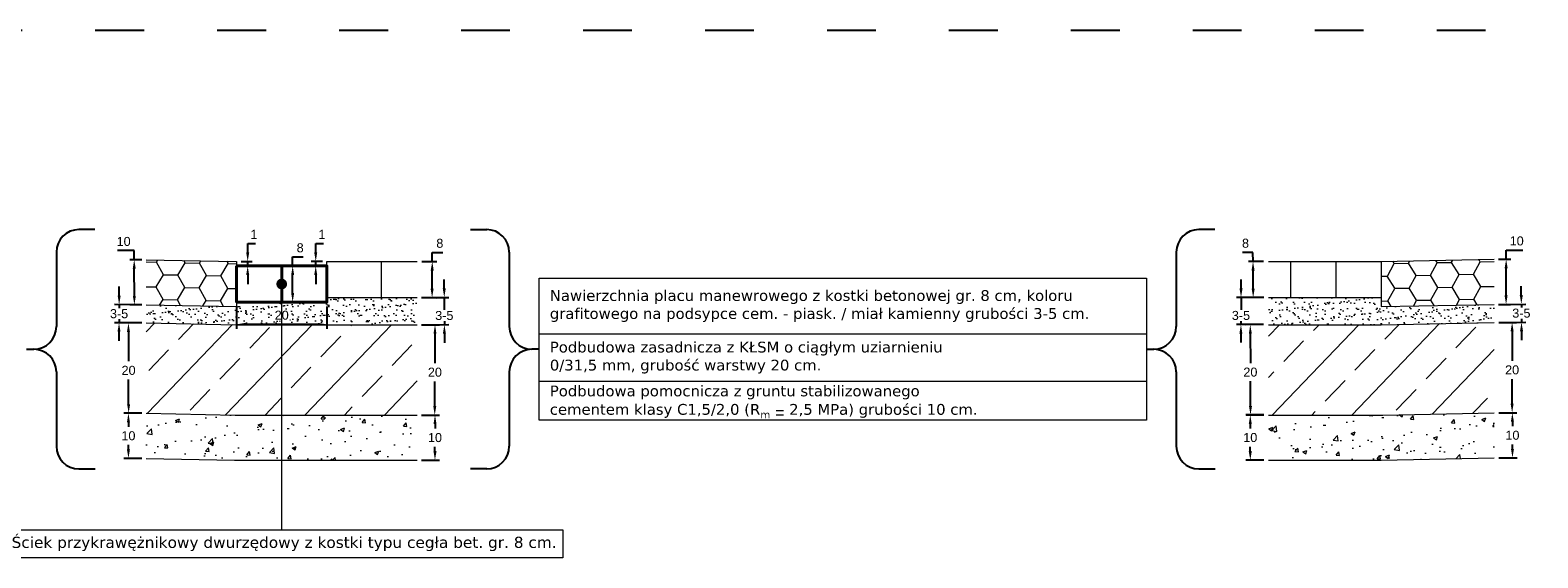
# Model space of a CAD drawing. Header units: millimetres. Extents: x 2422 to 2697, y 999 to 1037.
# Tile 23 of 48: x 2674.13 to 2677.47, y 999.14 to 1000.31. Entities that reach past the tile are written whole.
import ezdxf

# ---------------------------------------------------------------- set-up
doc = ezdxf.new("R2010")
doc.units = ezdxf.units.MM
doc.linetypes.add('ACAD_ISO03W100', pattern=[30, 12, -18])
for name, color, linetype, lineweight in [('_JB_Opisowe', 7, 'Continuous', 0), ('_JB_Podsypka', 30, 'Continuous', 9), ('_JB_Płyty_Ażurowe', 251, 'Continuous', 15), ('_PN-ściek', 4, 'Continuous', 40), ('_SZK-wymiary_0.2', 7, 'Continuous', 15), ('Podbduowa', 34, 'Continuous', 9)]:
    doc.layers.add(name, color=color, linetype=linetype, lineweight=lineweight)
doc.layers.add('_SZK-opis_0.2', color=7, linetype='Continuous')
doc.layers.add('TEMP', color=80, linetype='Continuous', plot=False)
doc.styles.add('kuba', font='verdana.ttf', dxfattribs={"height": 0.1})
doc.styles.add('standard szczeg', font='arial.ttf', dxfattribs={"height": 0.02})
doc.dimstyles.new('p normalny szczeg.', dxfattribs={"dimtxt": 0.02, "dimasz": 0.02, "dimexe": 0.01, "dimexo": 0.01, "dimgap": 0.01, "dimtad": 1, "dimtih": 1, "dimtoh": 1, "dimdec": 0, "dimlfac": 100, "dimzin": 1, "dimtxsty": 'standard szczeg', "dimcen": 2.5, "dimazin": 0, "dimtfac": 1, "dimtdec": 0, "dimtmove": 0, "dimatfit": 3, "dimfxl": 1, "dimarcsym": 0})

# ---------------------------------------------------------------- blocks, each defined once
blk = doc.blocks.new('*D358')
at = {"layer": '_SZK-wymiary_0.2', "color": 0, "lineweight": -2, "transparency": 16777216}
for p, q in [((2674.5851, 999.7006), (2674.5851, 999.6514)), ((2674.7851, 999.7006), (2674.7851, 999.6514)), ((2674.7651, 999.6614), (2674.6051, 999.6614))]:
    blk.add_line(p, q, dxfattribs=at)
at = {"layer": '_SZK-wymiary_0.2', "color": 0, "transparency": 16777216}
for points in [[(2674.6051, 999.6647), (2674.6051, 999.6581), (2674.5851, 999.6614)], [(2674.7651, 999.6647), (2674.7651, 999.6581), (2674.7851, 999.6614)]]:
    blk.add_solid(points, dxfattribs=at)
at = {"layer": 'Defpoints', "color": 0, "transparency": 16777216}
for p in [(2674.5851, 999.7106), (2674.7851, 999.7106), (2674.5851, 999.6614)]:
    blk.add_point(p, dxfattribs=at)
at = {"layer": '_SZK-wymiary_0.2', "color": 0, "transparency": 16777216, "insert": (2674.6851, 999.6816), "char_height": 0.02, "attachment_point": 5, "style": 'standard szczeg', "bg_fill": 3, "box_fill_scale": 1.1, "bg_fill_color": 256, "bg_fill_true_color": 13158600, "bg_fill_transparency": 0}
blk.add_mtext('20', dxfattribs=at)
blk = doc.blocks.new('*D359')
at = {"layer": '_SZK-wymiary_0.2', "color": 0, "lineweight": -2, "transparency": 16777216}
for p, q in [((2674.7093, 999.7906), (2674.7093, 999.8106)), ((2674.7093, 999.8106), (2674.7325, 999.8106)), ((2674.6951, 999.7906), (2674.7193, 999.7906)), ((2674.7093, 999.7306), (2674.7093, 999.7706)), ((2674.6951, 999.7106), (2674.7193, 999.7106))]:
    blk.add_line(p, q, dxfattribs=at)
at = {"layer": '_SZK-wymiary_0.2', "color": 0, "transparency": 16777216}
for points in [[(2674.706, 999.7706), (2674.7126, 999.7706), (2674.7093, 999.7906)], [(2674.706, 999.7306), (2674.7126, 999.7306), (2674.7093, 999.7106)]]:
    blk.add_solid(points, dxfattribs=at)
at = {"layer": 'Defpoints', "color": 0, "transparency": 16777216}
for p in [(2674.6851, 999.7906), (2674.7093, 999.7906), (2674.6851, 999.7106)]:
    blk.add_point(p, dxfattribs=at)
at = {"layer": '_SZK-wymiary_0.2', "color": 0, "transparency": 16777216, "insert": (2674.7259, 999.8308), "char_height": 0.02, "attachment_point": 5, "style": 'standard szczeg', "bg_fill": 3, "box_fill_scale": 1.1, "bg_fill_color": 256, "bg_fill_true_color": 13158600, "bg_fill_transparency": 0}
blk.add_mtext('8', dxfattribs=at)
blk = doc.blocks.new('*D360')
at = {"layer": '_SZK-wymiary_0.2', "color": 0, "lineweight": -2, "transparency": 16777216}
for p, q in [((2674.6097, 999.8206), (2674.6097, 999.8406)), ((2674.6097, 999.8406), (2674.6271, 999.8406)), ((2674.5951, 999.8006), (2674.6197, 999.8006)), ((2674.5951, 999.7906), (2674.6197, 999.7906)), ((2674.6097, 999.7906), (2674.6097, 999.8006)), ((2674.6097, 999.7706), (2674.6097, 999.7506))]:
    blk.add_line(p, q, dxfattribs=at)
at = {"layer": '_SZK-wymiary_0.2', "color": 0, "transparency": 16777216}
for points in [[(2674.6064, 999.8206), (2674.6131, 999.8206), (2674.6097, 999.8006)], [(2674.6064, 999.7706), (2674.6131, 999.7706), (2674.6097, 999.7906)]]:
    blk.add_solid(points, dxfattribs=at)
at = {"layer": 'Defpoints', "color": 0, "transparency": 16777216}
for p in [(2674.5851, 999.8006), (2674.5851, 999.7906), (2674.6097, 999.8006)]:
    blk.add_point(p, dxfattribs=at)
at = {"layer": '_SZK-wymiary_0.2', "color": 0, "transparency": 16777216, "insert": (2674.6234, 999.8607), "char_height": 0.02, "attachment_point": 5, "style": 'standard szczeg', "bg_fill": 3, "box_fill_scale": 1.1, "bg_fill_color": 256, "bg_fill_true_color": 13158600, "bg_fill_transparency": 0}
blk.add_mtext('1', dxfattribs=at)
blk = doc.blocks.new('*D361')
at = {"layer": '_SZK-wymiary_0.2', "color": 0, "lineweight": -2, "transparency": 16777216}
for p, q in [((2674.7604, 999.8206), (2674.7604, 999.8406)), ((2674.7604, 999.8406), (2674.7778, 999.8406)), ((2674.7751, 999.8006), (2674.7504, 999.8006)), ((2674.7751, 999.7906), (2674.7504, 999.7906)), ((2674.7604, 999.7906), (2674.7604, 999.8006)), ((2674.7604, 999.7706), (2674.7604, 999.7506))]:
    blk.add_line(p, q, dxfattribs=at)
at = {"layer": '_SZK-wymiary_0.2', "color": 0, "transparency": 16777216}
for points in [[(2674.7571, 999.8206), (2674.7637, 999.8206), (2674.7604, 999.8006)], [(2674.7571, 999.7706), (2674.7637, 999.7706), (2674.7604, 999.7906)]]:
    blk.add_solid(points, dxfattribs=at)
at = {"layer": 'Defpoints', "color": 0, "transparency": 16777216}
for p in [(2674.7604, 999.8006), (2674.7851, 999.8006), (2674.7851, 999.7906)]:
    blk.add_point(p, dxfattribs=at)
at = {"layer": '_SZK-wymiary_0.2', "color": 0, "transparency": 16777216, "insert": (2674.7741, 999.8607), "char_height": 0.02, "attachment_point": 5, "style": 'standard szczeg', "bg_fill": 3, "box_fill_scale": 1.1, "bg_fill_color": 256, "bg_fill_true_color": 13158600, "bg_fill_transparency": 0}
blk.add_mtext('1', dxfattribs=at)
blk = doc.blocks.new('*D379')
at = {"layer": '_SZK-wymiary_0.2', "color": 0, "lineweight": -2, "transparency": 16777216}
for p, q in [((2674.3752, 999.6646), (2674.3357, 999.6645)), ((2674.3457, 999.6445), (2674.3459, 999.5796)), ((2674.3462, 999.4845), (2674.346, 999.5392)), ((2674.3757, 999.4646), (2674.3362, 999.4645))]:
    blk.add_line(p, q, dxfattribs=at)
at = {"layer": '_SZK-wymiary_0.2', "color": 0, "transparency": 16777216}
for points in [[(2674.3491, 999.6445), (2674.3424, 999.6445), (2674.3457, 999.6645)], [(2674.3495, 999.4845), (2674.3428, 999.4845), (2674.3462, 999.4645)]]:
    blk.add_solid(points, dxfattribs=at)
at = {"layer": 'Defpoints', "color": 0, "transparency": 16777216}
for p in [(2674.3852, 999.6646), (2674.3462, 999.4645), (2674.3857, 999.4646)]:
    blk.add_point(p, dxfattribs=at)
at = {"layer": '_SZK-wymiary_0.2', "color": 0, "transparency": 16777216, "insert": (2674.346, 999.5594), "char_height": 0.02, "attachment_point": 5, "style": 'standard szczeg'}
blk.add_mtext('20', dxfattribs=at)
blk = doc.blocks.new('*D380')
at = {"layer": '_SZK-wymiary_0.2', "color": 0, "lineweight": -2, "transparency": 16777216}
for p, q in [((2674.3757, 999.4646), (2674.3357, 999.4646)), ((2674.3457, 999.4446), (2674.3457, 999.4348)), ((2674.3457, 999.3846), (2674.3457, 999.3944)), ((2674.3757, 999.3646), (2674.3357, 999.3646))]:
    blk.add_line(p, q, dxfattribs=at)
at = {"layer": '_SZK-wymiary_0.2', "color": 0, "transparency": 16777216}
for points in [[(2674.349, 999.4446), (2674.3424, 999.4446), (2674.3457, 999.4646)], [(2674.349, 999.3846), (2674.3424, 999.3846), (2674.3457, 999.3646)]]:
    blk.add_solid(points, dxfattribs=at)
at = {"layer": 'Defpoints', "color": 0, "transparency": 16777216}
for p in [(2674.3857, 999.4646), (2674.3457, 999.3646), (2674.3857, 999.3646)]:
    blk.add_point(p, dxfattribs=at)
at = {"layer": '_SZK-wymiary_0.2', "color": 0, "transparency": 16777216, "insert": (2674.3457, 999.4146), "char_height": 0.02, "attachment_point": 5, "style": 'standard szczeg'}
blk.add_mtext('10', dxfattribs=at)
blk = doc.blocks.new('*D381')
at = {"layer": '_SZK-wymiary_0.2', "color": 0, "lineweight": -2, "transparency": 16777216}
for p, q in [((2674.3584, 999.8246), (2674.3217, 999.8246)), ((2674.3751, 999.8046), (2674.3485, 999.8045)), ((2674.3585, 999.8045), (2674.3584, 999.8246)), ((2674.3588, 999.7245), (2674.3586, 999.7845)), ((2674.3755, 999.7046), (2674.3489, 999.7045))]:
    blk.add_line(p, q, dxfattribs=at)
at = {"layer": '_SZK-wymiary_0.2', "color": 0, "transparency": 16777216}
for points in [[(2674.3619, 999.7845), (2674.3552, 999.7845), (2674.3585, 999.8045)], [(2674.3621, 999.7245), (2674.3555, 999.7245), (2674.3589, 999.7045)]]:
    blk.add_solid(points, dxfattribs=at)
at = {"layer": 'Defpoints', "color": 0, "transparency": 16777216}
for p in [(2674.3585, 999.8045), (2674.3851, 999.8046), (2674.3855, 999.7046)]:
    blk.add_point(p, dxfattribs=at)
at = {"layer": '_SZK-wymiary_0.2', "color": 0, "transparency": 16777216, "insert": (2674.3351, 999.8448), "char_height": 0.02, "attachment_point": 5, "style": 'standard szczeg', "bg_fill": 3, "box_fill_scale": 1.1, "bg_fill_color": 256, "bg_fill_true_color": 13158600, "bg_fill_transparency": 0}
blk.add_mtext('10', dxfattribs=at)
blk = doc.blocks.new('*D382')
at = {"layer": '_SZK-wymiary_0.2', "color": 0, "lineweight": -2, "transparency": 16777216}
for p, q in [((2674.3252, 999.7249), (2674.3253, 999.7449)), ((2674.3755, 999.7047), (2674.3151, 999.705)), ((2674.3251, 999.7049), (2674.3249, 999.6649)), ((2674.3753, 999.6647), (2674.3149, 999.665)), ((2674.3248, 999.6449), (2674.3247, 999.6249))]:
    blk.add_line(p, q, dxfattribs=at)
at = {"layer": '_SZK-wymiary_0.2', "color": 0, "transparency": 16777216}
for points in [[(2674.3219, 999.7249), (2674.3286, 999.7249), (2674.3251, 999.7049)], [(2674.3215, 999.6449), (2674.3282, 999.6449), (2674.3249, 999.6649)]]:
    blk.add_solid(points, dxfattribs=at)
at = {"layer": 'Defpoints', "color": 0, "transparency": 16777216}
for p in [(2674.3855, 999.7046), (2674.3853, 999.6646)]:
    blk.add_point(p, dxfattribs=at)
at = {"layer": '_SZK-wymiary_0.2', "color": 0, "transparency": 16777216, "insert": (2674.325, 999.6849), "char_height": 0.02, "attachment_point": 5, "style": 'standard szczeg', "bg_fill": 3, "box_fill_scale": 1.1, "bg_fill_color": 256, "bg_fill_true_color": 13158600, "bg_fill_transparency": 0}
blk.add_mtext('3-5', dxfattribs=at)
at = {"layer": 'Defpoints', "color": 0, "transparency": 16777216}
blk.add_point((2674.3249, 999.6649), dxfattribs=at)
blk = doc.blocks.new('*D383')
at = {"layer": '_SZK-wymiary_0.2', "color": 0, "lineweight": -2, "transparency": 16777216}
for p, q in [((2674.995, 999.6606), (2675.0345, 999.6605)), ((2675.0244, 999.6405), (2675.0242, 999.5756)), ((2675.024, 999.4805), (2675.0241, 999.5352)), ((2674.9945, 999.4606), (2675.0339, 999.4605))]:
    blk.add_line(p, q, dxfattribs=at)
at = {"layer": '_SZK-wymiary_0.2', "color": 0, "transparency": 16777216}
for points in [[(2675.0211, 999.6405), (2675.0277, 999.6405), (2675.0245, 999.6605)], [(2675.0206, 999.4805), (2675.0273, 999.4805), (2675.0239, 999.4605)]]:
    blk.add_solid(points, dxfattribs=at)
at = {"layer": 'Defpoints', "color": 0, "transparency": 16777216}
for p in [(2674.985, 999.6606), (2674.9845, 999.4606), (2675.0239, 999.4605)]:
    blk.add_point(p, dxfattribs=at)
at = {"layer": '_SZK-wymiary_0.2', "color": 0, "transparency": 16777216, "insert": (2675.0242, 999.5554), "char_height": 0.02, "attachment_point": 5, "style": 'standard szczeg'}
blk.add_mtext('20', dxfattribs=at)
blk = doc.blocks.new('*D384')
at = {"layer": '_SZK-wymiary_0.2', "color": 0, "lineweight": -2, "transparency": 16777216}
for p, q in [((2674.9945, 999.4606), (2675.0345, 999.4606)), ((2675.0245, 999.4406), (2675.0245, 999.4308)), ((2675.0244, 999.3806), (2675.0244, 999.3904)), ((2674.9944, 999.3606), (2675.0344, 999.3606))]:
    blk.add_line(p, q, dxfattribs=at)
at = {"layer": '_SZK-wymiary_0.2', "color": 0, "transparency": 16777216}
for points in [[(2675.0211, 999.4406), (2675.0278, 999.4406), (2675.0245, 999.4606)], [(2675.0211, 999.3806), (2675.0278, 999.3806), (2675.0244, 999.3606)]]:
    blk.add_solid(points, dxfattribs=at)
at = {"layer": 'Defpoints', "color": 0, "transparency": 16777216}
for p in [(2674.9845, 999.4606), (2674.9844, 999.3606), (2675.0244, 999.3606)]:
    blk.add_point(p, dxfattribs=at)
at = {"layer": '_SZK-wymiary_0.2', "color": 0, "transparency": 16777216, "insert": (2675.0244, 999.4106), "char_height": 0.02, "attachment_point": 5, "style": 'standard szczeg'}
blk.add_mtext('10', dxfattribs=at)
blk = doc.blocks.new('*D385')
at = {"layer": '_SZK-wymiary_0.2', "color": 0, "lineweight": -2, "transparency": 16777216}
for p, q in [((2675.0184, 999.8005), (2675.0185, 999.8206)), ((2675.0185, 999.8206), (2675.0417, 999.8206)), ((2674.9951, 999.8006), (2675.0284, 999.8004)), ((2675.0181, 999.7405), (2675.0183, 999.7805)), ((2674.9947, 999.7206), (2675.028, 999.7204))]:
    blk.add_line(p, q, dxfattribs=at)
at = {"layer": '_SZK-wymiary_0.2', "color": 0, "transparency": 16777216}
for points in [[(2675.0149, 999.7805), (2675.0216, 999.7805), (2675.0184, 999.8005)], [(2675.0147, 999.7405), (2675.0214, 999.7405), (2675.018, 999.7205)]]:
    blk.add_solid(points, dxfattribs=at)
at = {"layer": 'Defpoints', "color": 0, "transparency": 16777216}
for p in [(2674.9851, 999.8006), (2675.0184, 999.8005), (2674.9847, 999.7206)]:
    blk.add_point(p, dxfattribs=at)
at = {"layer": '_SZK-wymiary_0.2', "color": 0, "transparency": 16777216, "insert": (2675.0351, 999.8408), "char_height": 0.02, "attachment_point": 5, "style": 'standard szczeg', "bg_fill": 3, "box_fill_scale": 1.1, "bg_fill_color": 256, "bg_fill_true_color": 13158600, "bg_fill_transparency": 0}
blk.add_mtext('8', dxfattribs=at)
blk = doc.blocks.new('*D386')
at = {"layer": '_SZK-wymiary_0.2', "color": 0, "lineweight": -2, "transparency": 16777216}
for p, q in [((2675.0449, 999.7408), (2675.0448, 999.7608)), ((2674.9947, 999.7207), (2675.055, 999.7209)), ((2675.045, 999.7208), (2675.0452, 999.6608)), ((2674.9949, 999.6606), (2675.0552, 999.6608)), ((2675.0452, 999.6408), (2675.0453, 999.6208))]:
    blk.add_line(p, q, dxfattribs=at)
at = {"layer": '_SZK-wymiary_0.2', "color": 0, "transparency": 16777216}
for points in [[(2675.0482, 999.7408), (2675.0416, 999.7408), (2675.045, 999.7208)], [(2675.0486, 999.6408), (2675.0419, 999.6408), (2675.0452, 999.6608)]]:
    blk.add_solid(points, dxfattribs=at)
at = {"layer": 'Defpoints', "color": 0, "transparency": 16777216}
for p in [(2674.9847, 999.7206), (2674.9849, 999.6606)]:
    blk.add_point(p, dxfattribs=at)
at = {"layer": '_SZK-wymiary_0.2', "color": 0, "transparency": 16777216, "insert": (2675.0451, 999.6809), "char_height": 0.02, "attachment_point": 5, "style": 'standard szczeg', "bg_fill": 3, "box_fill_scale": 1.1, "bg_fill_color": 256, "bg_fill_true_color": 13158600, "bg_fill_transparency": 0}
blk.add_mtext('3-5', dxfattribs=at)
at = {"layer": 'Defpoints', "color": 0, "transparency": 16777216}
blk.add_point((2675.0452, 999.6608), dxfattribs=at)
blk = doc.blocks.new('*D387')
at = {"layer": '_SZK-wymiary_0.2', "color": 0, "lineweight": -2, "transparency": 16777216}
for p, q in [((2676.8589, 999.6607), (2676.8195, 999.6606)), ((2676.8295, 999.6406), (2676.8297, 999.5757)), ((2676.8299, 999.4806), (2676.8298, 999.5353)), ((2676.8595, 999.4606), (2676.82, 999.4605))]:
    blk.add_line(p, q, dxfattribs=at)
at = {"layer": '_SZK-wymiary_0.2', "color": 0, "transparency": 16777216}
for points in [[(2676.8329, 999.6406), (2676.8262, 999.6406), (2676.8295, 999.6606)], [(2676.8333, 999.4806), (2676.8266, 999.4805), (2676.83, 999.4606)]]:
    blk.add_solid(points, dxfattribs=at)
at = {"layer": 'Defpoints', "color": 0, "transparency": 16777216}
for p in [(2676.8689, 999.6607), (2676.83, 999.4606), (2676.8695, 999.4607)]:
    blk.add_point(p, dxfattribs=at)
at = {"layer": '_SZK-wymiary_0.2', "color": 0, "transparency": 16777216, "insert": (2676.8297, 999.5555), "char_height": 0.02, "attachment_point": 5, "style": 'standard szczeg'}
blk.add_mtext('20', dxfattribs=at)
blk = doc.blocks.new('*D388')
at = {"layer": '_SZK-wymiary_0.2', "color": 0, "lineweight": -2, "transparency": 16777216}
for p, q in [((2676.8595, 999.4607), (2676.8195, 999.4607)), ((2676.8295, 999.4407), (2676.8295, 999.4309)), ((2676.8295, 999.3806), (2676.8295, 999.3905)), ((2676.8595, 999.3606), (2676.8195, 999.3606))]:
    blk.add_line(p, q, dxfattribs=at)
at = {"layer": '_SZK-wymiary_0.2', "color": 0, "transparency": 16777216}
for points in [[(2676.8328, 999.4407), (2676.8261, 999.4407), (2676.8295, 999.4607)], [(2676.8328, 999.3806), (2676.8261, 999.3806), (2676.8295, 999.3606)]]:
    blk.add_solid(points, dxfattribs=at)
at = {"layer": 'Defpoints', "color": 0, "transparency": 16777216}
for p in [(2676.8695, 999.4607), (2676.8295, 999.3606), (2676.8695, 999.3606)]:
    blk.add_point(p, dxfattribs=at)
at = {"layer": '_SZK-wymiary_0.2', "color": 0, "transparency": 16777216, "insert": (2676.8295, 999.4107), "char_height": 0.02, "attachment_point": 5, "style": 'standard szczeg'}
blk.add_mtext('10', dxfattribs=at)
blk = doc.blocks.new('*D389')
at = {"layer": '_SZK-wymiary_0.2', "color": 0, "lineweight": -2, "transparency": 16777216}
for p, q in [((2676.8354, 999.8207), (2676.8123, 999.8207)), ((2676.8355, 999.8005), (2676.8354, 999.8207)), ((2676.8589, 999.8007), (2676.8255, 999.8005)), ((2676.8358, 999.7405), (2676.8356, 999.7805)), ((2676.8593, 999.7207), (2676.8259, 999.7205))]:
    blk.add_line(p, q, dxfattribs=at)
at = {"layer": '_SZK-wymiary_0.2', "color": 0, "transparency": 16777216}
for points in [[(2676.839, 999.7806), (2676.8323, 999.7805), (2676.8355, 999.8005)], [(2676.8392, 999.7406), (2676.8325, 999.7405), (2676.8359, 999.7205)]]:
    blk.add_solid(points, dxfattribs=at)
at = {"layer": 'Defpoints', "color": 0, "transparency": 16777216}
for p in [(2676.8355, 999.8005), (2676.8689, 999.8007), (2676.8693, 999.7207)]:
    blk.add_point(p, dxfattribs=at)
at = {"layer": '_SZK-wymiary_0.2', "color": 0, "transparency": 16777216, "insert": (2676.8189, 999.8409), "char_height": 0.02, "attachment_point": 5, "style": 'standard szczeg', "bg_fill": 3, "box_fill_scale": 1.1, "bg_fill_color": 256, "bg_fill_true_color": 13158600, "bg_fill_transparency": 0}
blk.add_mtext('8', dxfattribs=at)
blk = doc.blocks.new('*D390')
at = {"layer": '_SZK-wymiary_0.2', "color": 0, "lineweight": -2, "transparency": 16777216}
for p, q in [((2676.809, 999.7409), (2676.8091, 999.7609)), ((2676.8593, 999.7207), (2676.799, 999.7209)), ((2676.809, 999.7209), (2676.8088, 999.6609)), ((2676.8591, 999.6607), (2676.7988, 999.6609)), ((2676.8087, 999.6409), (2676.8086, 999.6209))]:
    blk.add_line(p, q, dxfattribs=at)
at = {"layer": '_SZK-wymiary_0.2', "color": 0, "transparency": 16777216}
for points in [[(2676.8057, 999.7409), (2676.8124, 999.7409), (2676.809, 999.7209)], [(2676.8054, 999.6409), (2676.812, 999.6409), (2676.8088, 999.6609)]]:
    blk.add_solid(points, dxfattribs=at)
at = {"layer": 'Defpoints', "color": 0, "transparency": 16777216}
for p in [(2676.8693, 999.7207), (2676.8691, 999.6607)]:
    blk.add_point(p, dxfattribs=at)
at = {"layer": '_SZK-wymiary_0.2', "color": 0, "transparency": 16777216, "insert": (2676.8088, 999.681), "char_height": 0.02, "attachment_point": 5, "style": 'standard szczeg', "bg_fill": 3, "box_fill_scale": 1.1, "bg_fill_color": 256, "bg_fill_true_color": 13158600, "bg_fill_transparency": 0}
blk.add_mtext('3-5', dxfattribs=at)
at = {"layer": 'Defpoints', "color": 0, "transparency": 16777216}
blk.add_point((2676.8088, 999.6609), dxfattribs=at)
blk = doc.blocks.new('*D391')
at = {"layer": '_SZK-wymiary_0.2', "color": 0, "lineweight": -2, "transparency": 16777216}
for p, q in [((2677.3797, 999.6656), (2677.4192, 999.6656)), ((2677.4092, 999.6456), (2677.4092, 999.5807)), ((2677.4092, 999.4856), (2677.4092, 999.5403)), ((2677.3797, 999.4656), (2677.4192, 999.4656))]:
    blk.add_line(p, q, dxfattribs=at)
at = {"layer": '_SZK-wymiary_0.2', "color": 0, "transparency": 16777216}
for points in [[(2677.4125, 999.6456), (2677.4058, 999.6456), (2677.4092, 999.6656)], [(2677.4125, 999.4856), (2677.4059, 999.4856), (2677.4092, 999.4656)]]:
    blk.add_solid(points, dxfattribs=at)
at = {"layer": 'Defpoints', "color": 0, "transparency": 16777216}
for p in [(2677.3697, 999.6656), (2677.3697, 999.4656), (2677.4092, 999.4656)]:
    blk.add_point(p, dxfattribs=at)
at = {"layer": '_SZK-wymiary_0.2', "color": 0, "transparency": 16777216, "insert": (2677.4092, 999.5605), "char_height": 0.02, "attachment_point": 5, "style": 'standard szczeg'}
blk.add_mtext('20', dxfattribs=at)
blk = doc.blocks.new('*D392')
at = {"layer": '_SZK-wymiary_0.2', "color": 0, "lineweight": -2, "transparency": 16777216}
for p, q in [((2677.3797, 999.4657), (2677.4197, 999.4658)), ((2677.4098, 999.4457), (2677.4098, 999.4359)), ((2677.4099, 999.3857), (2677.4099, 999.3955)), ((2677.38, 999.3656), (2677.42, 999.3657))]:
    blk.add_line(p, q, dxfattribs=at)
at = {"layer": '_SZK-wymiary_0.2', "color": 0, "transparency": 16777216}
for points in [[(2677.4131, 999.4457), (2677.4065, 999.4457), (2677.4097, 999.4657)], [(2677.4133, 999.3857), (2677.4066, 999.3857), (2677.41, 999.3657)]]:
    blk.add_solid(points, dxfattribs=at)
at = {"layer": 'Defpoints', "color": 0, "transparency": 16777216}
for p in [(2677.3697, 999.4656), (2677.37, 999.3656), (2677.41, 999.3657)]:
    blk.add_point(p, dxfattribs=at)
at = {"layer": '_SZK-wymiary_0.2', "color": 0, "transparency": 16777216, "insert": (2677.4099, 999.4157), "char_height": 0.02, "attachment_point": 5, "style": 'standard szczeg'}
blk.add_mtext('10', dxfattribs=at)
blk = doc.blocks.new('*D393')
at = {"layer": '_SZK-wymiary_0.2', "color": 0, "lineweight": -2, "transparency": 16777216}
for p, q in [((2677.3794, 999.8056), (2677.406, 999.8056)), ((2677.396, 999.8056), (2677.396, 999.8258)), ((2677.396, 999.8258), (2677.4327, 999.8258)), ((2677.3959, 999.7256), (2677.3959, 999.7856)), ((2677.3793, 999.7056), (2677.4058, 999.7056))]:
    blk.add_line(p, q, dxfattribs=at)
at = {"layer": '_SZK-wymiary_0.2', "color": 0, "transparency": 16777216}
for points in [[(2677.3926, 999.7856), (2677.3993, 999.7856), (2677.396, 999.8056)], [(2677.3925, 999.7256), (2677.3992, 999.7256), (2677.3958, 999.7056)]]:
    blk.add_solid(points, dxfattribs=at)
at = {"layer": 'Defpoints', "color": 0, "transparency": 16777216}
for p in [(2677.3694, 999.8056), (2677.396, 999.8056), (2677.3693, 999.7056)]:
    blk.add_point(p, dxfattribs=at)
at = {"layer": '_SZK-wymiary_0.2', "color": 0, "transparency": 16777216, "insert": (2677.4193, 999.846), "char_height": 0.02, "attachment_point": 5, "style": 'standard szczeg', "bg_fill": 3, "box_fill_scale": 1.1, "bg_fill_color": 256, "bg_fill_true_color": 13158600, "bg_fill_transparency": 0}
blk.add_mtext('10', dxfattribs=at)
blk = doc.blocks.new('*D394')
at = {"layer": '_SZK-wymiary_0.2', "color": 0, "lineweight": -2, "transparency": 16777216}
for p, q in [((2677.4294, 999.7261), (2677.4293, 999.7461)), ((2677.3793, 999.7057), (2677.4396, 999.7062)), ((2677.4296, 999.7061), (2677.4299, 999.6661)), ((2677.3796, 999.6657), (2677.4399, 999.6662)), ((2677.4301, 999.6461), (2677.4302, 999.6261))]:
    blk.add_line(p, q, dxfattribs=at)
at = {"layer": '_SZK-wymiary_0.2', "color": 0, "transparency": 16777216}
for points in [[(2677.4328, 999.7261), (2677.4261, 999.7261), (2677.4296, 999.7061)], [(2677.4334, 999.6461), (2677.4267, 999.6461), (2677.4299, 999.6661)]]:
    blk.add_solid(points, dxfattribs=at)
at = {"layer": 'Defpoints', "color": 0, "transparency": 16777216}
for p in [(2677.3693, 999.7056), (2677.3696, 999.6656)]:
    blk.add_point(p, dxfattribs=at)
at = {"layer": '_SZK-wymiary_0.2', "color": 0, "transparency": 16777216, "insert": (2677.4297, 999.6861), "char_height": 0.02, "attachment_point": 5, "style": 'standard szczeg', "bg_fill": 3, "box_fill_scale": 1.1, "bg_fill_color": 256, "bg_fill_true_color": 13158600, "bg_fill_transparency": 0}
blk.add_mtext('3-5', dxfattribs=at)
at = {"layer": 'Defpoints', "color": 0, "transparency": 16777216}
blk.add_point((2677.4299, 999.6661), dxfattribs=at)

msp = doc.modelspace()

# ---------------------------------------------------------------- hatches: boundary and pattern name
at = {"layer": '_JB_Podsypka', "lineweight": 13, "ltscale": 0.09}
h = msp.add_hatch(dxfattribs=at)
h.set_pattern_fill('AR-SAND', scale=0.0005, angle=-1.1458, style=0)
h.set_pattern_definition([(36.35423716, (14.400656, -799.537045), (-0.00031054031, 0.02448176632), [0, -0.019304, 0, -0.02159, 0, -0.0206375]), (6.3542372, (14.400656, -799.537045), (0.02318835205, 0.03538465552), [0, -0.010414, 0, -0.017399, 0, -0.0066675]), (326.35423716, (14.385038, -799.536733), (0.03954314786, -0.00071898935), [0, -0.00635, 0, -0.02286, 0, -0.029845]), (316.3542372, (14.385038, -799.536733), (0.0383930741, 0.01038083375), [0, -0.003175, 0, -0.014986, 0, -0.017145])])
h.paths.add_polyline_path([(2674.3851, 999.7046), (2674.3851, 999.6646), (2674.5837, 999.6606), (2674.5851, 999.6606), (2674.5851, 999.7006)])
h = msp.add_hatch(dxfattribs=at)
h.set_pattern_fill('AR-SAND', scale=0.0005, style=0)
h.set_pattern_definition([(37.5, (56.37151, -852.424538), (-0.00080001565, 0.02447066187), [0, -0.019304, 0, -0.02159, 0, -0.0206375]), (7.5, (56.37151, -852.424538), (0.02247616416, 0.03584125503), [0, -0.010414, 0, -0.017399, 0, -0.0066675]), (327.5, (56.355889, -852.424538), (0.03954961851, 7.185923e-05), [0, -0.00635, 0, -0.02286, 0, -0.029845]), (317.5, (56.35589, -852.424538), (0.03817782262, 0.01114646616), [0, -0.003175, 0, -0.014986, 0, -0.017145])])
h.paths.add_polyline_path([(2674.9851, 999.6606), (2674.9851, 999.7206), (2674.7851, 999.7206), (2674.7851, 999.7106), (2674.5851, 999.7106), (2674.5851, 999.6606)])
h = msp.add_hatch(dxfattribs=at)
h.set_pattern_fill('AR-SAND', scale=0.0005, style=0)
h.set_pattern_definition([(37.5, (53.405872, -852.424538), (-0.00080001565, 0.02447066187), [0, -0.019304, 0, -0.02159, 0, -0.0206375]), (7.5, (53.405872, -852.424538), (0.02247616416, 0.03584125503), [0, -0.010414, 0, -0.017399, 0, -0.0066675]), (327.5, (53.390251, -852.424538), (0.03954961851, 7.185923e-05), [0, -0.00635, 0, -0.02286, 0, -0.029845]), (317.5, (53.39025, -852.424538), (0.03817782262, 0.01114646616), [0, -0.003175, 0, -0.014986, 0, -0.017145])])
h.paths.add_polyline_path([(2676.8695, 999.7206), (2676.8695, 999.6606), (2677.1194, 999.6606), (2677.1194, 999.7206)])
h = msp.add_hatch(dxfattribs=at)
h.set_pattern_fill('AR-SAND', scale=0.0005, angle=1.1458, style=0)
h.set_pattern_definition([(38.64576284, (96.006045, -904.363), (-0.00128917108, 0.02444977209), [0, -0.019304, 0, -0.02159, 0, -0.0206375]), (8.6457628, (96.006045, -904.363), (0.0217549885, 0.03628352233), [0, -0.010414, 0, -0.017399, 0, -0.0066675]), (328.64576284, (95.990427, -904.363313), (0.03954027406, 0.00086267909), [0, -0.00635, 0, -0.02286, 0, -0.029845]), (318.6457628, (95.990427, -904.363313), (0.0379473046, 0.01190764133), [0, -0.003175, 0, -0.014986, 0, -0.017145])])
h.paths.add_polyline_path([(2677.3694, 999.6656), (2677.3694, 999.7056), (2677.1194, 999.7006), (2677.1194, 999.6606)])
at = {"layer": '_JB_Płyty_Ażurowe', "ltscale": 0.09}
h = msp.add_hatch(dxfattribs=at)
h.set_pattern_fill('HONEY', color=256, scale=0.01, angle=-1.1458)
h.set_pattern_definition([(358.8542372, (-5.405695, -796.348581), (0.04816529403, 0.02653849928), [0.03175, -0.0635]), (118.8542372, (-5.405695, -796.348581), (-0.04706566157, 0.02844311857), [0.03175, -0.0635]), (58.8542372, (-5.405695, -796.348581), (0.00109963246, 0.05498161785), [-0.0635, 0.03175])])
h.paths.add_polyline_path([(2674.3851, 999.8046), (2674.3851, 999.7046), (2674.5831, 999.7007), (2674.5851, 999.8006)])
h = msp.add_hatch(dxfattribs=at)
h.set_pattern_fill('HONEY', color=256, scale=0.01, angle=1.1458)
h.set_pattern_definition([(1.1457628, (76.088046, -901.969024), (0.04706566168, 0.0284431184), [0.03175, -0.0635]), (121.1457628, (76.088046, -901.969024), (-0.04816529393, 0.02653849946), [0.03175, -0.0635]), (61.1457628, (76.088046, -901.969024), (-0.00109963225, 0.05498161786), [-0.0635, 0.03175])])
h.paths.add_polyline_path([(2677.3694, 999.7056), (2677.3694, 999.8056), (2677.1194, 999.8006), (2677.1194, 999.7006)])
at = {"layer": 'Podbduowa', "ltscale": 0.02}
h = msp.add_hatch(dxfattribs=at)
h.set_pattern_fill('ANSI33', scale=0.02, angle=1.1458)
h.set_pattern_definition([(46.1458, (2679.72019, 998.04899), (-0.0915803, 0.087989), []), (46.1458, (2679.80997, 998.05078), (-0.0915803, 0.087989), [0.0635, -0.03175])])
h.paths.add_polyline_path([(2674.9851, 999.4606), (2674.9851, 999.6606), (2674.5837, 999.6606), (2674.3851, 999.6646), (2674.3851, 999.4646), (2674.5817, 999.4606)])
h = msp.add_hatch(dxfattribs=at)
h.set_pattern_fill('ANSI33', scale=0.02, angle=1.1458)
h.set_pattern_definition([(46.146, (2676.75455, 998.04899), (-0.09158, 0.087989), []), (46.146, (2676.84433, 998.05078), (-0.09158, 0.087989), [0.0635, -0.03175])])
h.paths.add_polyline_path([(2677.3694, 999.4656), (2677.3694, 999.6656), (2677.1194, 999.6606), (2676.8695, 999.6606), (2676.8695, 999.4606), (2677.1194, 999.4606)])
h = msp.add_hatch(dxfattribs=at)
h.set_pattern_fill('AR-CONC', scale=0.0005)
h.set_pattern_definition([(50, (2670.08225, 998.64041), (0.0910923, -0.0079695), [0.009525, -0.104775]), (355, (2670.08225, 998.64041), (-0.0176217, 0.0955284), [0.00762, -0.0838203]), (100.4514, (2670.08984, 998.639745), (0.0734706, 0.0875589), [0.008095, -0.0890451]), (46.1842, (2670.08225, 998.66581), (0.1355395, -0.0210212), [0.0142875, -0.1571625]), (96.6356, (2670.09354, 998.66406), (0.118702, 0.123713), [0.0121425, -0.1335678]), (351.184, (2670.08225, 998.66581), (0.118702, 0.123713), [0.01143, -0.12573]), (21, (2670.09495, 998.65946), (0.0758072, -0.0511326), [0.009525, -0.104775]), (326, (2670.09495, 998.65946), (0.030901, 0.092094), [0.00762, -0.08382]), (71.4514, (2670.101265, 998.6552), (0.1067082, 0.0409614), [0.008095, -0.089045]), (37.5, (2670.082248, 998.64041), (0.0015443, 0.04227752), [0, -0.082804, 0, -0.08509, 0, -0.0841375]), (7.5, (2670.08225, 998.64041), (0.03340983, 0.0500903), [0, -0.048514, 0, -0.080899, 0, -0.0320675]), (327.5, (2670.053927, 998.64041), (0.0677953, -0.00286437), [0, -0.03175, 0, -0.09906, 0, -0.131445]), (317.5, (2670.041227, 998.64041), (0.0740646, 0.01271325), [0, -0.041275, 0, -0.065786, 0, -0.093345])])
h.paths.add_polyline_path([(2674.9851, 999.3606), (2674.9851, 999.4606), (2674.5851, 999.4606), (2674.3851, 999.4646), (2674.3851, 999.3645), (2674.5807, 999.3606)])
h = msp.add_hatch(dxfattribs=at)
h.set_pattern_fill('AR-CONC', scale=0.0005)
h.set_pattern_definition([(50, (2667.11661, 998.64041), (0.09109233, -0.00796954), [0.009525, -0.104775]), (355, (2667.11661, 998.64041), (-0.0176217, 0.0955284), [0.00762, -0.0838203]), (100.4514, (2667.1242, 998.639745), (0.0734706, 0.0875589), [0.008095, -0.0890451]), (46.1842, (2667.11661, 998.66581), (0.1355395, -0.0210212), [0.0142875, -0.1571625]), (96.6356, (2667.1279, 998.66406), (0.118702, 0.123713), [0.0121425, -0.1335678]), (351.1842, (2667.11661, 998.66581), (0.118702, 0.123713), [0.01143, -0.1257299]), (21, (2667.12931, 998.65946), (0.0758072, -0.0511326), [0.009525, -0.104775]), (326, (2667.12931, 998.65946), (0.030901, 0.092094), [0.00762, -0.08382]), (71.4514, (2667.13563, 998.6552), (0.1067082, 0.0409614), [0.008095, -0.089045]), (37.5, (2667.11661, 998.64041), (0.0015443, 0.04227752), [0, -0.082804, 0, -0.08509, 0, -0.0841375]), (7.5, (2667.11661, 998.64041), (0.03340983, 0.05009029), [0, -0.048514, 0, -0.080899, 0, -0.0320675]), (327.5, (2667.08829, 998.64041), (0.0677953, -0.00286437), [0, -0.03175, 0, -0.09906, 0, -0.131445]), (317.5, (2667.07559, 998.64041), (0.0740646, 0.01271325), [0, -0.041275, 0, -0.065786, 0, -0.093345])])
h.paths.add_polyline_path([(2677.3694, 999.3656), (2677.3694, 999.4656), (2677.1194, 999.4606), (2676.8695, 999.4606), (2676.8695, 999.3606), (2677.1194, 999.3606)])

# ---------------------------------------------------------------- linework, layer by layer
at = {"layer": '_JB_Opisowe'}
for p, q in [((2675.2548, 999.6401), (2676.5998, 999.6401)), ((2675.2548, 999.5358), (2676.5998, 999.5358))]:
    msp.add_line(p, q, dxfattribs=at)
msp.add_lwpolyline([(2675.2548, 999.7638), (2676.5998, 999.7638), (2676.5998, 999.4489), (2675.2548, 999.4489)], close=True, dxfattribs=at)
at = {"layer": '_JB_Opisowe', "ltscale": 0.5}
msp.add_lwpolyline([(2675.3078, 999.1444), (2674.0624, 999.1444), (2674.0624, 999.2061), (2675.3078, 999.2061)], close=True, dxfattribs=at)
at = {"layer": '_JB_Płyty_Ażurowe', "ltscale": 0.09}
for points in [[(2674.3851, 999.8046), (2674.5851, 999.8006), (2674.5851, 999.7006)], [(2677.1194, 999.8006), (2677.3694, 999.8056)], [(2674.7851, 999.7206), (2674.7851, 999.8006), (2674.9851, 999.8006)], [(2676.8695, 999.8006), (2677.1194, 999.8006)], [(2674.3851, 999.7046), (2674.5851, 999.7006)], [(2674.7851, 999.7206), (2674.9851, 999.7206)], [(2676.8695, 999.7206), (2677.1194, 999.7206)], [(2677.1194, 999.7006), (2677.3694, 999.7056)]]:
    msp.add_lwpolyline(points, dxfattribs=at)
at = {"layer": '_JB_Płyty_Ażurowe', "ltscale": 0.02}
for points in [[(2674.9051, 999.8006), (2674.9051, 999.7206)], [(2676.9194, 999.7206), (2676.9194, 999.8006)], [(2677.0194, 999.7206), (2677.0194, 999.8006)], [(2677.1194, 999.8006), (2677.1194, 999.7006)]]:
    msp.add_lwpolyline(points, dxfattribs=at)
at = {"layer": '_PN-ściek', "ltscale": 0.09}
msp.add_line((2674.6851, 999.7906), (2674.6851, 999.7106), dxfattribs=at)
msp.add_lwpolyline([(2674.5851, 999.7906), (2674.7851, 999.7906), (2674.7851, 999.7106), (2674.5851, 999.7106)], close=True, dxfattribs=at)
at = {"layer": '_SZK-opis_0.2', "ltscale": 0.09}
for p, q in [((2674.2715, 999.8713), (2674.2361, 999.8713)), ((2675.1034, 999.8713), (2675.1389, 999.8713)), ((2676.7511, 999.8713), (2676.7156, 999.8713)), ((2674.1861, 999.8213), (2674.1861, 999.6563)), ((2675.1889, 999.8213), (2675.1889, 999.6563)), ((2676.6656, 999.8213), (2676.6656, 999.6563)), ((2674.1202, 999.6063), (2674.1361, 999.6063)), ((2675.2548, 999.6063), (2675.2389, 999.6063)), ((2676.5998, 999.6063), (2676.6156, 999.6063)), ((2674.1861, 999.5563), (2674.1861, 999.3913)), ((2675.1889, 999.5563), (2675.1889, 999.3913)), ((2676.6656, 999.5563), (2676.6656, 999.3913)), ((2674.2361, 999.3413), (2674.2718, 999.3413)), ((2675.1389, 999.3413), (2675.1032, 999.3413)), ((2676.7156, 999.3413), (2676.7514, 999.3413))]:
    msp.add_line(p, q, dxfattribs=at)
for centre, start, end in [((2674.2361, 999.8213), 90, 180), ((2675.1389, 999.8213), 0, 90), ((2676.7156, 999.8213), 90, 180), ((2674.1361, 999.6563), 270, 0), ((2675.2389, 999.6563), 180, 270), ((2676.6156, 999.6563), 270, 0), ((2674.1361, 999.5563), 0, 90), ((2675.2389, 999.5563), 90, 180), ((2676.6156, 999.5563), 0, 90), ((2674.2361, 999.3913), 180, 270), ((2675.1389, 999.3913), 270, 0), ((2676.7156, 999.3913), 180, 270)]:
    msp.add_arc(centre, 0.05, start, end, dxfattribs=at)
at = {"layer": 'Podbduowa', "color": 7, "ltscale": 0.02}
for points in [[(2674.3851, 999.6646), (2674.5837, 999.6606), (2674.9851, 999.6606)], [(2676.8695, 999.6606), (2677.1194, 999.6606), (2677.3694, 999.6656)], [(2674.3851, 999.4646), (2674.5817, 999.4606), (2674.9851, 999.4606)], [(2676.8695, 999.4606), (2677.1194, 999.4606), (2677.1228, 999.4606), (2677.3694, 999.4656)], [(2674.3851, 999.3645), (2674.5807, 999.3606), (2674.9851, 999.3606)], [(2676.8695, 999.3606), (2677.1194, 999.3606), (2677.3694, 999.3656)]]:
    msp.add_lwpolyline(points, dxfattribs=at)
at = {"layer": 'TEMP', "linetype": 'ACAD_ISO03W100', "ltscale": 0.009}
msp.add_lwpolyline([(2657.5324, 1000.0128), (2657.5324, 1000.3128), (2680.1577, 1000.3128), (2680.1577, 999.9735)], dxfattribs=at)

# ---------------------------------------------------------------- texts
at = {"layer": '_JB_Opisowe', "attachment_point": 4, "style": 'kuba'}
for s, insert, char_height, width in [('\\A1;\\pxl1,ql;Nawierzchnia placu manewrowego z kostki betonowej gr. 8 cm, koloru grafitowego na podsypce cem. - piask. / miał kamienny grubości 3-5 cm.', (2675.2548, 999.7019), 0.0239067, 1.344983), ('\\A1;\\pxl1,ql;Podbudowa zasadnicza z KŁSM{\\A0; o ciągłym uziarnieniu 0/31,5 mm, grubość warstwy }20 cm.', (2675.2548, 999.5877), 0.0239067, 0.917512), ('\\A1;\\pxl1;Podbudowa pomocnicza z gruntu stabilizowanego cementem klasy C1,5/2,0 (R{\\H0.7x;\\S^ m;} {\\A0;\\fArial|b0|i0|c238|p34;\\H1.08333x;= }2,5 MPa) grubości 10 cm.', (2675.2548, 999.4895), 0.0239067, 1.009161), ('\\pxi1;Ściek przykrawężnikowy dwurzędowy z kostki typu cegła bet. gr. 8 cm.', (2674.0624, 999.1752), 0.024706, 1.245408)]:
    msp.add_mtext(s, dxfattribs=dict(at, insert=insert, char_height=char_height, width=width))

# ---------------------------------------------------------------- dimensions: what is measured, and where the dimension line sits
at = {"layer": '_SZK-wymiary_0.2'}
for base, p1, p2, angle, picture, middle in [((2674.3462, 999.4645), (2674.3852, 999.6646), (2674.3857, 999.4646), 270.1508, '*D379', (2674.346, 999.5594)), ((2675.0239, 999.4605), (2674.985, 999.6606), (2674.9845, 999.4606), 269.8492, '*D383', (2675.0242, 999.5554)), ((2676.83, 999.4606), (2676.8689, 999.6607), (2676.8695, 999.4607), 270.1508, '*D387', (2676.8297, 999.5555)), ((2677.4092, 999.4656), (2677.3697, 999.6656), (2677.3697, 999.4656), 270.0115, '*D391', (2677.4092, 999.5605)), ((2674.3457, 999.3646), (2674.3857, 999.4646), (2674.3857, 999.3646), 270.0055, '*D380', (2674.3457, 999.4146)), ((2675.0244, 999.3606), (2674.9845, 999.4606), (2674.9844, 999.3606), 269.9945, '*D384', (2675.0244, 999.4106)), ((2676.8295, 999.3606), (2676.8695, 999.4607), (2676.8695, 999.3606), 270.0055, '*D388', (2676.8295, 999.4107)), ((2677.41, 999.3657), (2677.3697, 999.4656), (2677.37, 999.3656), 270.1569, '*D392', (2677.4099, 999.4157))]:
    dim = msp.add_linear_dim(base=base, p1=p1, p2=p2, angle=angle, dimstyle='p normalny szczeg.', dxfattribs=at)
    dim.commit()
    dim.dimension.update_dxf_attribs({"geometry": picture, "text_midpoint": middle, "dimtype": 161})

# ---------------------------------------------------------------- next in the draw order: dimensions: what is measured, and where the dimension line sits
for base, p1, p2, angle, picture, middle in [((2674.6097, 999.8006), (2674.5851, 999.7906), (2674.5851, 999.8006), 90, '*D360', (2674.6234, 999.8607)), ((2674.7604, 999.8006), (2674.7851, 999.7906), (2674.7851, 999.8006), 90, '*D361', (2674.7741, 999.8607)), ((2674.5851, 999.6614), (2674.7851, 999.7106), (2674.5851, 999.7106), 180, '*D358', (2674.6851, 999.6816))]:
    dim = msp.add_linear_dim(base=base, p1=p1, p2=p2, angle=angle, dimstyle='p normalny szczeg.', override={"dimtfill": 1}, dxfattribs=at)
    dim.commit()
    dim.dimension.update_dxf_attribs({"geometry": picture, "text_midpoint": middle})
for base, p1, p2, angle, picture, middle in [((2674.3585, 999.8045), (2674.3855, 999.7046), (2674.3851, 999.8046), 90.2263, '*D381', (2674.3351, 999.8246)), ((2675.0184, 999.8005), (2674.9847, 999.7206), (2674.9851, 999.8006), 89.7171, '*D385', (2675.0351, 999.8206)), ((2676.8355, 999.8005), (2676.8693, 999.7207), (2676.8689, 999.8007), 90.2829, '*D389', (2676.8189, 999.8207)), ((2677.396, 999.8056), (2677.3693, 999.7056), (2677.3694, 999.8056), 89.9361, '*D393', (2677.4193, 999.8258))]:
    dim = msp.add_linear_dim(base=base, p1=p1, p2=p2, angle=angle, dimstyle='p normalny szczeg.', override={"dimtfill": 1}, dxfattribs=at)
    dim.commit()
    dim.dimension.update_dxf_attribs({"geometry": picture, "text_midpoint": middle, "dimtype": 161})

# ---------------------------------------------------------------- next in the draw order: dimensions: what is measured, and where the dimension line sits
dim = msp.add_linear_dim(base=(2674.7093, 999.7906), p1=(2674.6851, 999.7106), p2=(2674.6851, 999.7906), angle=90, dimstyle='p normalny szczeg.', override={"dimtfill": 1}, dxfattribs=at)
dim.commit()
dim.dimension.update_dxf_attribs({"geometry": '*D359', "text_midpoint": (2674.7259, 999.8308)})
for base, p1, p2, angle, picture, middle in [((2674.3249, 999.6649), (2674.3855, 999.7046), (2674.3853, 999.6646), 269.7199, '*D382', (2674.325, 999.6849)), ((2675.0452, 999.6608), (2674.9847, 999.7206), (2674.9849, 999.6606), 270.1867, '*D386', (2675.0451, 999.6809)), ((2676.8088, 999.6609), (2676.8693, 999.7207), (2676.8691, 999.6607), 269.8133, '*D390', (2676.8088, 999.681)), ((2677.4299, 999.6661), (2677.3693, 999.7056), (2677.3696, 999.6656), 270.4425, '*D394', (2677.4297, 999.6861))]:
    dim = msp.add_linear_dim(base=base, p1=p1, p2=p2, angle=angle, text='3-5', dimstyle='p normalny szczeg.', override={"dimtfill": 1}, dxfattribs=at)
    dim.commit()
    dim.dimension.update_dxf_attribs({"geometry": picture, "text_midpoint": middle, "dimtype": 161})

# ---------------------------------------------------------------- next in the draw order: hatches: boundary and pattern name
at = {"layer": '_JB_Opisowe', "ltscale": 0.09}
h = msp.add_hatch(color=256, dxfattribs=at)
h.dxf.hatch_style = 1
h.paths.add_polyline_path([(2674.6731, 999.7506, 1), (2674.6971, 999.7506, 1)])

# ---------------------------------------------------------------- next in the draw order: linework, layer by layer
at = {"layer": '_JB_Opisowe', "ltscale": 0.02}
msp.add_lwpolyline([(2674.6851, 999.2061), (2674.6851, 999.7506)], dxfattribs=at)

doc.saveas('drawing.dxf')
